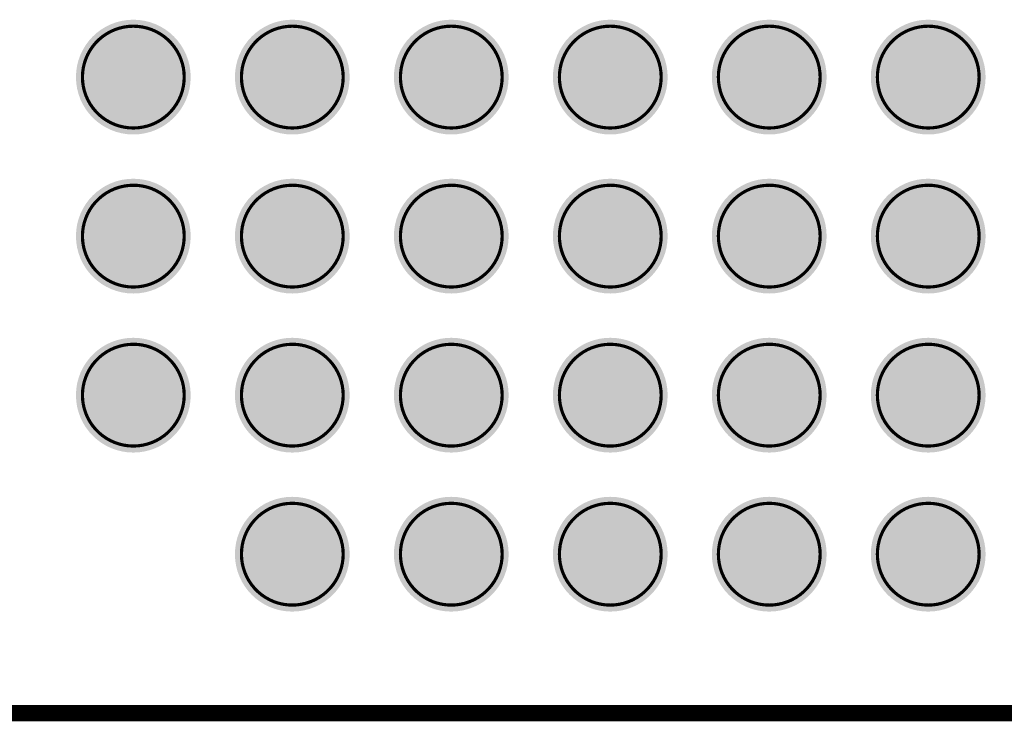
# Model space of a CAD drawing. Header units: inches. Extents: x -0.12 to 1.77, y 0 to 1.45.
# Tile 15 of 24: x 1.2 to 1.5, y 0 to 0.21. Entities that reach past the tile are written whole.
import ezdxf

# ---------------------------------------------------------------- set-up
doc = ezdxf.new("R2010")
doc.units = ezdxf.units.IN
doc.header["$MEASUREMENT"] = 0
for name, color, linetype in [('Keep-Out Layer', 6, 'Continuous'), ('Mechanical 7', 56, 'Continuous'), ('Top Layer', 1, 'Continuous'), ('Top Overlay', 2, 'Continuous'), ('Top Paste', 8, 'Continuous'), ('Top Solder', 216, 'Continuous')]:
    doc.layers.add(name, color=color, linetype=linetype)

# ---------------------------------------------------------------- blocks, each defined once
blk = doc.blocks.new('OSM__SIZE_M_MEDIUM__PLATFORM_SIDE_2')
at = {"layer": 'Top Layer'}
h = blk.add_hatch(color=1, dxfattribs=at)
edge = h.paths.add_edge_path()
edge.add_arc((0.34449, -0.3937), 0.01575, 0, 360)
h = blk.add_hatch(color=1, dxfattribs=at)
edge = h.paths.add_edge_path()
edge.add_arc((0.3937, -0.3937), 0.01575, 0, 360)
h = blk.add_hatch(color=1, dxfattribs=at)
edge = h.paths.add_edge_path()
edge.add_arc((0.44291, -0.3937), 0.01575, 0, 360)
h = blk.add_hatch(color=1, dxfattribs=at)
edge = h.paths.add_edge_path()
edge.add_arc((0.49213, -0.3937), 0.01575, 0, 360)
h = blk.add_hatch(color=1, dxfattribs=at)
edge = h.paths.add_edge_path()
edge.add_arc((0.54134, -0.3937), 0.01575, 0, 360)
h = blk.add_hatch(color=1, dxfattribs=at)
edge = h.paths.add_edge_path()
edge.add_arc((0.59055, -0.3937), 0.01575, 0, 360)
h = blk.add_hatch(color=1, dxfattribs=at)
edge = h.paths.add_edge_path()
edge.add_arc((0.34449, -0.44291), 0.01575, 0, 360)
h = blk.add_hatch(color=1, dxfattribs=at)
edge = h.paths.add_edge_path()
edge.add_arc((0.3937, -0.44291), 0.01575, 0, 360)
h = blk.add_hatch(color=1, dxfattribs=at)
edge = h.paths.add_edge_path()
edge.add_arc((0.44291, -0.44291), 0.01575, 0, 360)
h = blk.add_hatch(color=1, dxfattribs=at)
edge = h.paths.add_edge_path()
edge.add_arc((0.49213, -0.44291), 0.01575, 0, 360)
h = blk.add_hatch(color=1, dxfattribs=at)
edge = h.paths.add_edge_path()
edge.add_arc((0.54134, -0.44291), 0.01575, 0, 360)
h = blk.add_hatch(color=1, dxfattribs=at)
edge = h.paths.add_edge_path()
edge.add_arc((0.59055, -0.44291), 0.01575, 0, 360)
h = blk.add_hatch(color=1, dxfattribs=at)
edge = h.paths.add_edge_path()
edge.add_arc((0.34449, -0.49213), 0.01575, 0, 360)
h = blk.add_hatch(color=1, dxfattribs=at)
edge = h.paths.add_edge_path()
edge.add_arc((0.3937, -0.49213), 0.01575, 0, 360)
h = blk.add_hatch(color=1, dxfattribs=at)
edge = h.paths.add_edge_path()
edge.add_arc((0.44291, -0.49213), 0.01575, 0, 360)
h = blk.add_hatch(color=1, dxfattribs=at)
edge = h.paths.add_edge_path()
edge.add_arc((0.49213, -0.49213), 0.01575, 0, 360)
h = blk.add_hatch(color=1, dxfattribs=at)
edge = h.paths.add_edge_path()
edge.add_arc((0.54134, -0.49213), 0.01575, 0, 360)
h = blk.add_hatch(color=1, dxfattribs=at)
edge = h.paths.add_edge_path()
edge.add_arc((0.59055, -0.49213), 0.01575, 0, 360)
h = blk.add_hatch(color=1, dxfattribs=at)
edge = h.paths.add_edge_path()
edge.add_arc((0.3937, -0.54134), 0.01575, 0, 360)
h = blk.add_hatch(color=1, dxfattribs=at)
edge = h.paths.add_edge_path()
edge.add_arc((0.44291, -0.54134), 0.01575, 0, 360)
h = blk.add_hatch(color=1, dxfattribs=at)
edge = h.paths.add_edge_path()
edge.add_arc((0.49213, -0.54134), 0.01575, 0, 360)
h = blk.add_hatch(color=1, dxfattribs=at)
edge = h.paths.add_edge_path()
edge.add_arc((0.54134, -0.54134), 0.01575, 0, 360)
h = blk.add_hatch(color=1, dxfattribs=at)
edge = h.paths.add_edge_path()
edge.add_arc((0.59055, -0.54134), 0.01575, 0, 360)
at = {"layer": 'Top Paste'}
h = blk.add_hatch(color=8, dxfattribs=at)
edge = h.paths.add_edge_path()
edge.add_arc((0.34449, -0.3937), 0.01575, 0, 360)
h = blk.add_hatch(color=8, dxfattribs=at)
edge = h.paths.add_edge_path()
edge.add_arc((0.3937, -0.3937), 0.01575, 0, 360)
h = blk.add_hatch(color=8, dxfattribs=at)
edge = h.paths.add_edge_path()
edge.add_arc((0.44291, -0.3937), 0.01575, 0, 360)
h = blk.add_hatch(color=8, dxfattribs=at)
edge = h.paths.add_edge_path()
edge.add_arc((0.49213, -0.3937), 0.01575, 0, 360)
h = blk.add_hatch(color=8, dxfattribs=at)
edge = h.paths.add_edge_path()
edge.add_arc((0.54134, -0.3937), 0.01575, 0, 360)
h = blk.add_hatch(color=8, dxfattribs=at)
edge = h.paths.add_edge_path()
edge.add_arc((0.59055, -0.3937), 0.01575, 0, 360)
h = blk.add_hatch(color=8, dxfattribs=at)
edge = h.paths.add_edge_path()
edge.add_arc((0.34449, -0.44291), 0.01575, 0, 360)
h = blk.add_hatch(color=8, dxfattribs=at)
edge = h.paths.add_edge_path()
edge.add_arc((0.3937, -0.44291), 0.01575, 0, 360)
h = blk.add_hatch(color=8, dxfattribs=at)
edge = h.paths.add_edge_path()
edge.add_arc((0.44291, -0.44291), 0.01575, 0, 360)
h = blk.add_hatch(color=8, dxfattribs=at)
edge = h.paths.add_edge_path()
edge.add_arc((0.49213, -0.44291), 0.01575, 0, 360)
h = blk.add_hatch(color=8, dxfattribs=at)
edge = h.paths.add_edge_path()
edge.add_arc((0.54134, -0.44291), 0.01575, 0, 360)
h = blk.add_hatch(color=8, dxfattribs=at)
edge = h.paths.add_edge_path()
edge.add_arc((0.59055, -0.44291), 0.01575, 0, 360)
h = blk.add_hatch(color=8, dxfattribs=at)
edge = h.paths.add_edge_path()
edge.add_arc((0.34449, -0.49213), 0.01575, 0, 360)
h = blk.add_hatch(color=8, dxfattribs=at)
edge = h.paths.add_edge_path()
edge.add_arc((0.3937, -0.49213), 0.01575, 0, 360)
h = blk.add_hatch(color=8, dxfattribs=at)
edge = h.paths.add_edge_path()
edge.add_arc((0.44291, -0.49213), 0.01575, 0, 360)
h = blk.add_hatch(color=8, dxfattribs=at)
edge = h.paths.add_edge_path()
edge.add_arc((0.49213, -0.49213), 0.01575, 0, 360)
h = blk.add_hatch(color=8, dxfattribs=at)
edge = h.paths.add_edge_path()
edge.add_arc((0.54134, -0.49213), 0.01575, 0, 360)
h = blk.add_hatch(color=8, dxfattribs=at)
edge = h.paths.add_edge_path()
edge.add_arc((0.59055, -0.49213), 0.01575, 0, 360)
h = blk.add_hatch(color=8, dxfattribs=at)
edge = h.paths.add_edge_path()
edge.add_arc((0.3937, -0.54134), 0.01575, 0, 360)
h = blk.add_hatch(color=8, dxfattribs=at)
edge = h.paths.add_edge_path()
edge.add_arc((0.44291, -0.54134), 0.01575, 0, 360)
h = blk.add_hatch(color=8, dxfattribs=at)
edge = h.paths.add_edge_path()
edge.add_arc((0.49213, -0.54134), 0.01575, 0, 360)
h = blk.add_hatch(color=8, dxfattribs=at)
edge = h.paths.add_edge_path()
edge.add_arc((0.54134, -0.54134), 0.01575, 0, 360)
h = blk.add_hatch(color=8, dxfattribs=at)
edge = h.paths.add_edge_path()
edge.add_arc((0.59055, -0.54134), 0.01575, 0, 360)
at = {"layer": 'Top Solder'}
h = blk.add_hatch(color=216, dxfattribs=at)
edge = h.paths.add_edge_path()
edge.add_arc((0.34449, -0.3937), 0.01776, 0, 360)
h = blk.add_hatch(color=216, dxfattribs=at)
edge = h.paths.add_edge_path()
edge.add_arc((0.3937, -0.3937), 0.01776, 0, 360)
h = blk.add_hatch(color=216, dxfattribs=at)
edge = h.paths.add_edge_path()
edge.add_arc((0.44291, -0.3937), 0.01776, 0, 360)
h = blk.add_hatch(color=216, dxfattribs=at)
edge = h.paths.add_edge_path()
edge.add_arc((0.49213, -0.3937), 0.01776, 0, 360)
h = blk.add_hatch(color=216, dxfattribs=at)
edge = h.paths.add_edge_path()
edge.add_arc((0.54134, -0.3937), 0.01776, 0, 360)
h = blk.add_hatch(color=216, dxfattribs=at)
edge = h.paths.add_edge_path()
edge.add_arc((0.59055, -0.3937), 0.01776, 0, 360)
h = blk.add_hatch(color=216, dxfattribs=at)
edge = h.paths.add_edge_path()
edge.add_arc((0.34449, -0.44291), 0.01776, 0, 360)
h = blk.add_hatch(color=216, dxfattribs=at)
edge = h.paths.add_edge_path()
edge.add_arc((0.3937, -0.44291), 0.01776, 0, 360)
h = blk.add_hatch(color=216, dxfattribs=at)
edge = h.paths.add_edge_path()
edge.add_arc((0.44291, -0.44291), 0.01776, 0, 360)
h = blk.add_hatch(color=216, dxfattribs=at)
edge = h.paths.add_edge_path()
edge.add_arc((0.49213, -0.44291), 0.01776, 0, 360)
h = blk.add_hatch(color=216, dxfattribs=at)
edge = h.paths.add_edge_path()
edge.add_arc((0.54134, -0.44291), 0.01776, 0, 360)
h = blk.add_hatch(color=216, dxfattribs=at)
edge = h.paths.add_edge_path()
edge.add_arc((0.59055, -0.44291), 0.01776, 0, 360)
h = blk.add_hatch(color=216, dxfattribs=at)
edge = h.paths.add_edge_path()
edge.add_arc((0.34449, -0.49213), 0.01776, 0, 360)
h = blk.add_hatch(color=216, dxfattribs=at)
edge = h.paths.add_edge_path()
edge.add_arc((0.3937, -0.49213), 0.01776, 0, 360)
h = blk.add_hatch(color=216, dxfattribs=at)
edge = h.paths.add_edge_path()
edge.add_arc((0.44291, -0.49213), 0.01776, 0, 360)
h = blk.add_hatch(color=216, dxfattribs=at)
edge = h.paths.add_edge_path()
edge.add_arc((0.49213, -0.49213), 0.01776, 0, 360)
h = blk.add_hatch(color=216, dxfattribs=at)
edge = h.paths.add_edge_path()
edge.add_arc((0.54134, -0.49213), 0.01776, 0, 360)
h = blk.add_hatch(color=216, dxfattribs=at)
edge = h.paths.add_edge_path()
edge.add_arc((0.59055, -0.49213), 0.01776, 0, 360)
h = blk.add_hatch(color=216, dxfattribs=at)
edge = h.paths.add_edge_path()
edge.add_arc((0.3937, -0.54134), 0.01776, 0, 360)
h = blk.add_hatch(color=216, dxfattribs=at)
edge = h.paths.add_edge_path()
edge.add_arc((0.44291, -0.54134), 0.01776, 0, 360)
h = blk.add_hatch(color=216, dxfattribs=at)
edge = h.paths.add_edge_path()
edge.add_arc((0.49213, -0.54134), 0.01776, 0, 360)
h = blk.add_hatch(color=216, dxfattribs=at)
edge = h.paths.add_edge_path()
edge.add_arc((0.54134, -0.54134), 0.01776, 0, 360)
h = blk.add_hatch(color=216, dxfattribs=at)
edge = h.paths.add_edge_path()
edge.add_arc((0.59055, -0.54134), 0.01776, 0, 360)
at = {"layer": 'Mechanical 7', "const_width": 0.000984}
for points in [[(0.32874, -0.3937, -0.414214), (0.34449, -0.37795)], [(0.34449, -0.37795, -0.414214), (0.36024, -0.3937)], [(0.37796, -0.3937, -0.414214), (0.3937, -0.37795)], [(0.3937, -0.37795, -0.414214), (0.40945, -0.3937)], [(0.42717, -0.3937, -0.414214), (0.44292, -0.37795)], [(0.44291, -0.37795, -0.414214), (0.45866, -0.3937)], [(0.47638, -0.3937, -0.414214), (0.49213, -0.37795)], [(0.49212, -0.37795, -0.414214), (0.50788, -0.3937)], [(0.52559, -0.3937, -0.414214), (0.54134, -0.37795)], [(0.54134, -0.37795, -0.414214), (0.55709, -0.3937)], [(0.57481, -0.3937, -0.414214), (0.59055, -0.37795)], [(0.59055, -0.37795, -0.414214), (0.6063, -0.3937)], [(0.34449, -0.40945, -0.414214), (0.32874, -0.3937)], [(0.36024, -0.3937, -0.414214), (0.34449, -0.40945)], [(0.3937, -0.40945, -0.414214), (0.37796, -0.3937)], [(0.40945, -0.3937, -0.414214), (0.3937, -0.40945)], [(0.44292, -0.40945, -0.414214), (0.42717, -0.3937)], [(0.45866, -0.3937, -0.414214), (0.44292, -0.40945)], [(0.49213, -0.40945, -0.414214), (0.47638, -0.3937)], [(0.50788, -0.3937, -0.414214), (0.49213, -0.40945)], [(0.54134, -0.40945, -0.414214), (0.52559, -0.3937)], [(0.55709, -0.3937, -0.414214), (0.54134, -0.40945)], [(0.59055, -0.40945, -0.414214), (0.57481, -0.3937)], [(0.6063, -0.3937, -0.414214), (0.59055, -0.40945)], [(0.32874, -0.44291, -0.414214), (0.34449, -0.42717)], [(0.34449, -0.42716, -0.414214), (0.36024, -0.44291)], [(0.37796, -0.44291, -0.414214), (0.3937, -0.42717)], [(0.3937, -0.42716, -0.414214), (0.40945, -0.44291)], [(0.42717, -0.44291, -0.414214), (0.44292, -0.42717)], [(0.44291, -0.42716, -0.414214), (0.45866, -0.44291)], [(0.47638, -0.44291, -0.414214), (0.49213, -0.42717)], [(0.49212, -0.42716, -0.414214), (0.50788, -0.44291)], [(0.52559, -0.44291, -0.414214), (0.54134, -0.42717)], [(0.54134, -0.42716, -0.414214), (0.55709, -0.44291)], [(0.57481, -0.44291, -0.414214), (0.59055, -0.42717)], [(0.59055, -0.42716, -0.414214), (0.6063, -0.44291)], [(0.34449, -0.45866, -0.414214), (0.32874, -0.44291)], [(0.36024, -0.44291, -0.414214), (0.34449, -0.45866)], [(0.3937, -0.45866, -0.414214), (0.37796, -0.44291)], [(0.40945, -0.44291, -0.414214), (0.3937, -0.45866)], [(0.44292, -0.45866, -0.414214), (0.42717, -0.44291)], [(0.45866, -0.44291, -0.414214), (0.44292, -0.45866)], [(0.49213, -0.45866, -0.414214), (0.47638, -0.44291)], [(0.50788, -0.44291, -0.414214), (0.49213, -0.45866)], [(0.54134, -0.45866, -0.414214), (0.52559, -0.44291)], [(0.55709, -0.44291, -0.414214), (0.54134, -0.45866)], [(0.59055, -0.45866, -0.414214), (0.57481, -0.44291)], [(0.6063, -0.44291, -0.414214), (0.59055, -0.45866)], [(0.32874, -0.49213, -0.414214), (0.34449, -0.47638)], [(0.34449, -0.47637, -0.414214), (0.36024, -0.49213)], [(0.37796, -0.49213, -0.414214), (0.3937, -0.47638)], [(0.3937, -0.47637, -0.414214), (0.40945, -0.49213)], [(0.42717, -0.49213, -0.414214), (0.44292, -0.47638)], [(0.44291, -0.47638, -0.414214), (0.45866, -0.49213)], [(0.47638, -0.49213, -0.414214), (0.49213, -0.47638)], [(0.49212, -0.47638, -0.414214), (0.50788, -0.49213)], [(0.52559, -0.49213, -0.414214), (0.54134, -0.47638)], [(0.54134, -0.47637, -0.414214), (0.55709, -0.49213)], [(0.57481, -0.49213, -0.414214), (0.59055, -0.47638)], [(0.59055, -0.47637, -0.414214), (0.6063, -0.49213)], [(0.34449, -0.50787, -0.414214), (0.32874, -0.49213)], [(0.36024, -0.49213, -0.414214), (0.34449, -0.50787)], [(0.3937, -0.50787, -0.414214), (0.37796, -0.49213)], [(0.40945, -0.49213, -0.414214), (0.3937, -0.50787)], [(0.44292, -0.50788, -0.414214), (0.42717, -0.49213)], [(0.45866, -0.49213, -0.414214), (0.44292, -0.50788)], [(0.49213, -0.50788, -0.414214), (0.47638, -0.49213)], [(0.50788, -0.49213, -0.414214), (0.49213, -0.50788)], [(0.54134, -0.50787, -0.414214), (0.52559, -0.49213)], [(0.55709, -0.49213, -0.414214), (0.54134, -0.50787)], [(0.59055, -0.50787, -0.414214), (0.57481, -0.49213)], [(0.6063, -0.49213, -0.414214), (0.59055, -0.50787)], [(0.37796, -0.54134, -0.414214), (0.3937, -0.52559)], [(0.3937, -0.52559, -0.414214), (0.40945, -0.54134)], [(0.42717, -0.54134, -0.414214), (0.44292, -0.52559)], [(0.44291, -0.52559, -0.414214), (0.45866, -0.54134)], [(0.47638, -0.54134, -0.414214), (0.49213, -0.52559)], [(0.49212, -0.52559, -0.414214), (0.50788, -0.54134)], [(0.52559, -0.54134, -0.414214), (0.54134, -0.52559)], [(0.54134, -0.52559, -0.414214), (0.55709, -0.54134)], [(0.57481, -0.54134, -0.414214), (0.59055, -0.52559)], [(0.59055, -0.52559, -0.414214), (0.6063, -0.54134)], [(0.3937, -0.55709, -0.414214), (0.37796, -0.54134)], [(0.40945, -0.54134, -0.414214), (0.3937, -0.55709)], [(0.44292, -0.55709, -0.414214), (0.42717, -0.54134)], [(0.45866, -0.54134, -0.414214), (0.44292, -0.55709)], [(0.49213, -0.55709, -0.414214), (0.47638, -0.54134)], [(0.50788, -0.54134, -0.414214), (0.49213, -0.55709)], [(0.54134, -0.55709, -0.414214), (0.52559, -0.54134)], [(0.55709, -0.54134, -0.414214), (0.54134, -0.55709)], [(0.59055, -0.55709, -0.414214), (0.57481, -0.54134)], [(0.6063, -0.54134, -0.414214), (0.59055, -0.55709)]]:
    blk.add_lwpolyline(points, format="xyb", dxfattribs=at)
at = {"layer": 'Mechanical 7', "const_width": 0.000492}
for points in [[(0.34424, -0.37795, 1), (0.34473, -0.37795, 1)], [(0.34425, -0.37795, 1), (0.34474, -0.37795, 1)], [(0.39345, -0.37795, 1), (0.39395, -0.37795, 1)], [(0.39346, -0.37795, 1), (0.39395, -0.37795, 1)], [(0.44267, -0.37795, 1), (0.44316, -0.37795, 1)], [(0.44267, -0.37795, 1), (0.44316, -0.37795, 1)], [(0.49188, -0.37795, 1), (0.49237, -0.37795, 1)], [(0.49188, -0.37795, 1), (0.49237, -0.37795, 1)], [(0.54109, -0.37795, 1), (0.54158, -0.37795, 1)], [(0.5411, -0.37795, 1), (0.54159, -0.37795, 1)], [(0.59031, -0.37795, 1), (0.5908, -0.37795, 1)], [(0.59031, -0.37795, 1), (0.5908, -0.37795, 1)], [(0.3285, -0.3937, 1), (0.32899, -0.3937, 1)], [(0.3285, -0.3937, 1), (0.32899, -0.3937, 1)], [(0.35999, -0.3937, 1), (0.36049, -0.3937, 1)], [(0.35999, -0.3937, 1), (0.36049, -0.3937, 1)], [(0.37771, -0.3937, 1), (0.3782, -0.3937, 1)], [(0.37771, -0.3937, 1), (0.3782, -0.3937, 1)], [(0.40921, -0.3937, 1), (0.4097, -0.3937, 1)], [(0.40921, -0.3937, 1), (0.4097, -0.3937, 1)], [(0.42692, -0.3937, 1), (0.42741, -0.3937, 1)], [(0.42692, -0.3937, 1), (0.42741, -0.3937, 1)], [(0.45842, -0.3937, 1), (0.45891, -0.3937, 1)], [(0.45842, -0.3937, 1), (0.45891, -0.3937, 1)], [(0.47613, -0.3937, 1), (0.47663, -0.3937, 1)], [(0.47613, -0.3937, 1), (0.47663, -0.3937, 1)], [(0.50763, -0.3937, 1), (0.50812, -0.3937, 1)], [(0.50763, -0.3937, 1), (0.50812, -0.3937, 1)], [(0.52535, -0.3937, 1), (0.52584, -0.3937, 1)], [(0.52535, -0.3937, 1), (0.52584, -0.3937, 1)], [(0.55684, -0.3937, 1), (0.55734, -0.3937, 1)], [(0.55684, -0.3937, 1), (0.55734, -0.3937, 1)], [(0.57456, -0.3937, 1), (0.57505, -0.3937, 1)], [(0.57456, -0.3937, 1), (0.57505, -0.3937, 1)], [(0.60606, -0.3937, 1), (0.60655, -0.3937, 1)], [(0.60606, -0.3937, 1), (0.60655, -0.3937, 1)], [(0.34425, -0.40945, 1), (0.34474, -0.40945, 1)], [(0.34425, -0.40945, 1), (0.34474, -0.40945, 1)], [(0.39346, -0.40945, 1), (0.39395, -0.40945, 1)], [(0.39346, -0.40945, 1), (0.39395, -0.40945, 1)], [(0.44267, -0.40945, 1), (0.44316, -0.40945, 1)], [(0.44267, -0.40945, 1), (0.44316, -0.40945, 1)], [(0.49188, -0.40945, 1), (0.49237, -0.40945, 1)], [(0.49188, -0.40945, 1), (0.49237, -0.40945, 1)], [(0.5411, -0.40945, 1), (0.54159, -0.40945, 1)], [(0.5411, -0.40945, 1), (0.54159, -0.40945, 1)], [(0.59031, -0.40945, 1), (0.5908, -0.40945, 1)], [(0.59031, -0.40945, 1), (0.5908, -0.40945, 1)], [(0.34424, -0.42716, 1), (0.34473, -0.42716, 1)], [(0.34425, -0.42717, 1), (0.34474, -0.42717, 1)], [(0.39345, -0.42716, 1), (0.39395, -0.42716, 1)], [(0.39346, -0.42717, 1), (0.39395, -0.42717, 1)], [(0.44267, -0.42716, 1), (0.44316, -0.42716, 1)], [(0.44267, -0.42717, 1), (0.44316, -0.42717, 1)], [(0.49188, -0.42716, 1), (0.49237, -0.42716, 1)], [(0.49188, -0.42717, 1), (0.49237, -0.42717, 1)], [(0.54109, -0.42716, 1), (0.54158, -0.42716, 1)], [(0.5411, -0.42717, 1), (0.54159, -0.42717, 1)], [(0.59031, -0.42716, 1), (0.5908, -0.42716, 1)], [(0.59031, -0.42717, 1), (0.5908, -0.42717, 1)], [(0.3285, -0.44291, 1), (0.32899, -0.44291, 1)], [(0.3285, -0.44291, 1), (0.32899, -0.44291, 1)], [(0.35999, -0.44291, 1), (0.36049, -0.44291, 1)], [(0.35999, -0.44291, 1), (0.36049, -0.44291, 1)], [(0.37771, -0.44291, 1), (0.3782, -0.44291, 1)], [(0.37771, -0.44291, 1), (0.3782, -0.44291, 1)], [(0.40921, -0.44291, 1), (0.4097, -0.44291, 1)], [(0.40921, -0.44291, 1), (0.4097, -0.44291, 1)], [(0.42692, -0.44291, 1), (0.42741, -0.44291, 1)], [(0.42692, -0.44291, 1), (0.42741, -0.44291, 1)], [(0.45842, -0.44291, 1), (0.45891, -0.44291, 1)], [(0.45842, -0.44291, 1), (0.45891, -0.44291, 1)], [(0.47613, -0.44291, 1), (0.47663, -0.44291, 1)], [(0.47613, -0.44291, 1), (0.47663, -0.44291, 1)], [(0.50763, -0.44291, 1), (0.50812, -0.44291, 1)], [(0.50763, -0.44291, 1), (0.50812, -0.44291, 1)], [(0.52535, -0.44291, 1), (0.52584, -0.44291, 1)], [(0.52535, -0.44291, 1), (0.52584, -0.44291, 1)], [(0.55684, -0.44291, 1), (0.55734, -0.44291, 1)], [(0.55684, -0.44291, 1), (0.55734, -0.44291, 1)], [(0.57456, -0.44291, 1), (0.57505, -0.44291, 1)], [(0.57456, -0.44291, 1), (0.57505, -0.44291, 1)], [(0.60606, -0.44291, 1), (0.60655, -0.44291, 1)], [(0.60606, -0.44291, 1), (0.60655, -0.44291, 1)], [(0.34425, -0.45866, 1), (0.34474, -0.45866, 1)], [(0.34425, -0.45866, 1), (0.34474, -0.45866, 1)], [(0.39346, -0.45866, 1), (0.39395, -0.45866, 1)], [(0.39346, -0.45866, 1), (0.39395, -0.45866, 1)], [(0.44267, -0.45866, 1), (0.44316, -0.45866, 1)], [(0.44267, -0.45866, 1), (0.44316, -0.45866, 1)], [(0.49188, -0.45866, 1), (0.49237, -0.45866, 1)], [(0.49188, -0.45866, 1), (0.49237, -0.45866, 1)], [(0.5411, -0.45866, 1), (0.54159, -0.45866, 1)], [(0.5411, -0.45866, 1), (0.54159, -0.45866, 1)], [(0.59031, -0.45866, 1), (0.5908, -0.45866, 1)], [(0.59031, -0.45866, 1), (0.5908, -0.45866, 1)], [(0.34424, -0.47637, 1), (0.34473, -0.47637, 1)], [(0.34425, -0.47638, 1), (0.34474, -0.47638, 1)], [(0.39345, -0.47637, 1), (0.39395, -0.47637, 1)], [(0.39346, -0.47638, 1), (0.39395, -0.47638, 1)], [(0.44267, -0.47638, 1), (0.44316, -0.47638, 1)], [(0.44267, -0.47638, 1), (0.44316, -0.47638, 1)], [(0.49188, -0.47638, 1), (0.49237, -0.47638, 1)], [(0.49188, -0.47638, 1), (0.49237, -0.47638, 1)], [(0.54109, -0.47637, 1), (0.54158, -0.47637, 1)], [(0.5411, -0.47638, 1), (0.54159, -0.47638, 1)], [(0.59031, -0.47637, 1), (0.5908, -0.47637, 1)], [(0.59031, -0.47638, 1), (0.5908, -0.47638, 1)], [(0.3285, -0.49213, 1), (0.32899, -0.49213, 1)], [(0.3285, -0.49213, 1), (0.32899, -0.49213, 1)], [(0.35999, -0.49213, 1), (0.36049, -0.49213, 1)], [(0.35999, -0.49213, 1), (0.36049, -0.49213, 1)], [(0.37771, -0.49213, 1), (0.3782, -0.49213, 1)], [(0.37771, -0.49213, 1), (0.3782, -0.49213, 1)], [(0.40921, -0.49213, 1), (0.4097, -0.49213, 1)], [(0.40921, -0.49213, 1), (0.4097, -0.49213, 1)], [(0.42692, -0.49213, 1), (0.42741, -0.49213, 1)], [(0.42692, -0.49213, 1), (0.42741, -0.49213, 1)], [(0.45842, -0.49213, 1), (0.45891, -0.49213, 1)], [(0.45842, -0.49213, 1), (0.45891, -0.49213, 1)], [(0.47613, -0.49213, 1), (0.47663, -0.49213, 1)], [(0.47613, -0.49213, 1), (0.47663, -0.49213, 1)], [(0.50763, -0.49213, 1), (0.50812, -0.49213, 1)], [(0.50763, -0.49213, 1), (0.50812, -0.49213, 1)], [(0.52535, -0.49213, 1), (0.52584, -0.49213, 1)], [(0.52535, -0.49213, 1), (0.52584, -0.49213, 1)], [(0.55684, -0.49213, 1), (0.55734, -0.49213, 1)], [(0.55684, -0.49213, 1), (0.55734, -0.49213, 1)], [(0.57456, -0.49213, 1), (0.57505, -0.49213, 1)], [(0.57456, -0.49213, 1), (0.57505, -0.49213, 1)], [(0.60606, -0.49213, 1), (0.60655, -0.49213, 1)], [(0.60606, -0.49213, 1), (0.60655, -0.49213, 1)], [(0.34425, -0.50787, 1), (0.34474, -0.50787, 1)], [(0.34425, -0.50787, 1), (0.34474, -0.50787, 1)], [(0.39346, -0.50787, 1), (0.39395, -0.50787, 1)], [(0.39346, -0.50787, 1), (0.39395, -0.50787, 1)], [(0.44267, -0.50788, 1), (0.44316, -0.50788, 1)], [(0.44267, -0.50788, 1), (0.44316, -0.50788, 1)], [(0.49188, -0.50788, 1), (0.49237, -0.50788, 1)], [(0.49188, -0.50788, 1), (0.49237, -0.50788, 1)], [(0.5411, -0.50787, 1), (0.54159, -0.50787, 1)], [(0.5411, -0.50787, 1), (0.54159, -0.50787, 1)], [(0.59031, -0.50787, 1), (0.5908, -0.50787, 1)], [(0.59031, -0.50787, 1), (0.5908, -0.50787, 1)], [(0.39345, -0.52559, 1), (0.39395, -0.52559, 1)], [(0.39346, -0.52559, 1), (0.39395, -0.52559, 1)], [(0.44267, -0.52559, 1), (0.44316, -0.52559, 1)], [(0.44267, -0.52559, 1), (0.44316, -0.52559, 1)], [(0.49188, -0.52559, 1), (0.49237, -0.52559, 1)], [(0.49188, -0.52559, 1), (0.49237, -0.52559, 1)], [(0.54109, -0.52559, 1), (0.54158, -0.52559, 1)], [(0.5411, -0.52559, 1), (0.54159, -0.52559, 1)], [(0.59031, -0.52559, 1), (0.5908, -0.52559, 1)], [(0.59031, -0.52559, 1), (0.5908, -0.52559, 1)], [(0.37771, -0.54134, 1), (0.3782, -0.54134, 1)], [(0.37771, -0.54134, 1), (0.3782, -0.54134, 1)], [(0.40921, -0.54134, 1), (0.4097, -0.54134, 1)], [(0.40921, -0.54134, 1), (0.4097, -0.54134, 1)], [(0.42692, -0.54134, 1), (0.42741, -0.54134, 1)], [(0.42692, -0.54134, 1), (0.42741, -0.54134, 1)], [(0.45842, -0.54134, 1), (0.45891, -0.54134, 1)], [(0.45842, -0.54134, 1), (0.45891, -0.54134, 1)], [(0.47613, -0.54134, 1), (0.47663, -0.54134, 1)], [(0.47613, -0.54134, 1), (0.47663, -0.54134, 1)], [(0.50763, -0.54134, 1), (0.50812, -0.54134, 1)], [(0.50763, -0.54134, 1), (0.50812, -0.54134, 1)], [(0.52535, -0.54134, 1), (0.52584, -0.54134, 1)], [(0.52535, -0.54134, 1), (0.52584, -0.54134, 1)], [(0.55684, -0.54134, 1), (0.55734, -0.54134, 1)], [(0.55684, -0.54134, 1), (0.55734, -0.54134, 1)], [(0.57456, -0.54134, 1), (0.57505, -0.54134, 1)], [(0.57456, -0.54134, 1), (0.57505, -0.54134, 1)], [(0.60606, -0.54134, 1), (0.60655, -0.54134, 1)], [(0.60606, -0.54134, 1), (0.60655, -0.54134, 1)], [(0.39346, -0.55709, 1), (0.39395, -0.55709, 1)], [(0.39346, -0.55709, 1), (0.39395, -0.55709, 1)], [(0.44267, -0.55709, 1), (0.44316, -0.55709, 1)], [(0.44267, -0.55709, 1), (0.44316, -0.55709, 1)], [(0.49188, -0.55709, 1), (0.49237, -0.55709, 1)], [(0.49188, -0.55709, 1), (0.49237, -0.55709, 1)], [(0.5411, -0.55709, 1), (0.54159, -0.55709, 1)], [(0.5411, -0.55709, 1), (0.54159, -0.55709, 1)], [(0.59031, -0.55709, 1), (0.5908, -0.55709, 1)], [(0.59031, -0.55709, 1), (0.5908, -0.55709, 1)]]:
    blk.add_lwpolyline(points, format="xyb", close=True, dxfattribs=at)
at = {"layer": 'Mechanical 7', "const_width": 0.000984}
blk.add_lwpolyline([(0.29527, -0.59055), (0.88582, -0.59055)], dxfattribs=at)
at = {"layer": 'Top Overlay', "const_width": 0.004}
blk.add_lwpolyline([(-0.88583, -0.59055), (0.88583, -0.59055)], dxfattribs=at)

msp = doc.modelspace()

# ---------------------------------------------------------------- linework, layer by layer
at = {"layer": 'Keep-Out Layer', "const_width": 0.005}
msp.add_lwpolyline([(0, 0), (1.77165, 0)], dxfattribs=at)

# ---------------------------------------------------------------- block references
msp.add_blockref('OSM__SIZE_M_MEDIUM__PLATFORM_SIDE_2', (0.88583, 0.59055))

doc.saveas('drawing.dxf')
